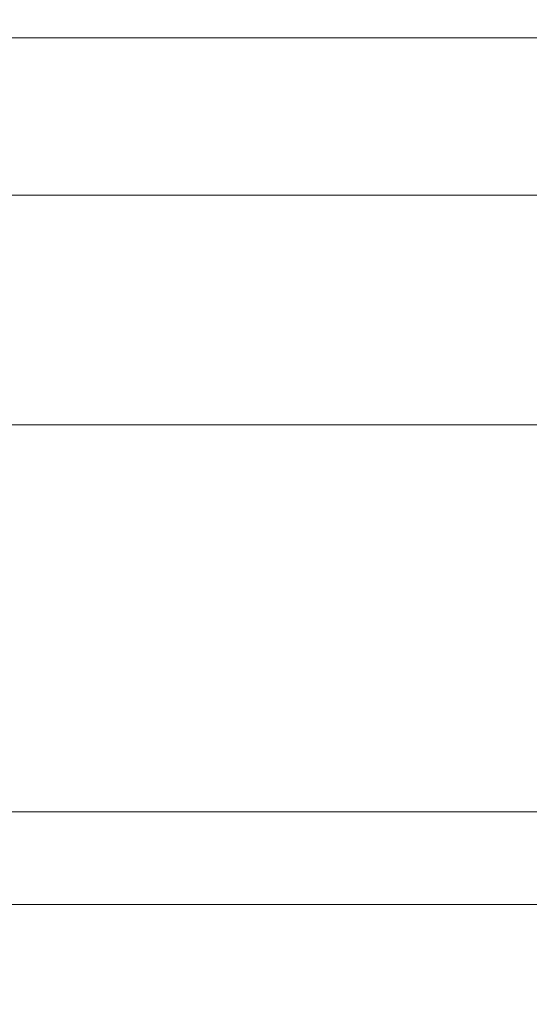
# Model space of a CAD drawing. Header units: centimetres. Extents: x -17.4 to 18.6, y -72.7 to -70.8.
# Tile 74 of 241: x -17.41674 to -17.41564, y -71.25567 to -71.25355. Entities that reach past the tile are written whole.
import ezdxf

# ---------------------------------------------------------------- set-up
doc = ezdxf.new("R2010")
doc.units = ezdxf.units.CM
doc.header["$LTSCALE"] = 2.54
doc.layers.add('Lucido design-1', color=7, linetype='Continuous')

# ---------------------------------------------------------------- blocks, each defined once
blk = doc.blocks.new('Gruppo-11-1')
at = {"color": 178, "linetype": 'Continuous', "lineweight": 9}
for points in [[(18.5821605, -71.2539272, 1271.1017513), (-17.4178395, -71.2539272, 1271.1017513), (-17.4178395, -71.2523987, 1271.1017676), (18.5821605, -71.2523987, 1271.1017676)], [(18.5821605, -71.2527536, 1271.3207583), (-17.4178395, -71.2527536, 1271.3207583), (-17.4178395, -71.253588, 1271.3208343), (18.5821605, -71.253588, 1271.3208343)], [(18.5821605, -71.253588, 1271.3208343), (-17.4178395, -71.253588, 1271.3208343), (-17.4178395, -71.2544222, 1271.3209128), (18.5821605, -71.2544222, 1271.3209128)], [(18.5821605, -71.2554557, 1271.1017396), (-17.4178395, -71.2554557, 1271.1017396), (-17.4178395, -71.2539272, 1271.1017513), (18.5821605, -71.2539272, 1271.1017513)], [(18.5821605, -71.2544222, 1271.3209128), (-17.4178395, -71.2544222, 1271.3209128), (-17.4178395, -71.2552561, 1271.3209938), (18.5821605, -71.2552561, 1271.3209938)], [(18.5821605, -71.2552561, 1271.3209938), (-17.4178395, -71.2552561, 1271.3209938), (-17.4178395, -71.2560898, 1271.3210773), (18.5821605, -71.2560898, 1271.3210773)], [(18.5821605, -71.2569842, 1271.1017326), (-17.4178395, -71.2569842, 1271.1017326), (-17.4178395, -71.2554557, 1271.1017396), (18.5821605, -71.2554557, 1271.1017396)]]:
    blk.add_3dface(points, dxfattribs=at)

msp = doc.modelspace()

# ---------------------------------------------------------------- block references
at = {"layer": 'Lucido design-1', "color": 1, "true_color": 0xff0000}
msp.add_blockref('Gruppo-11-1', (0, 0), dxfattribs=at)

doc.saveas('drawing.dxf')
